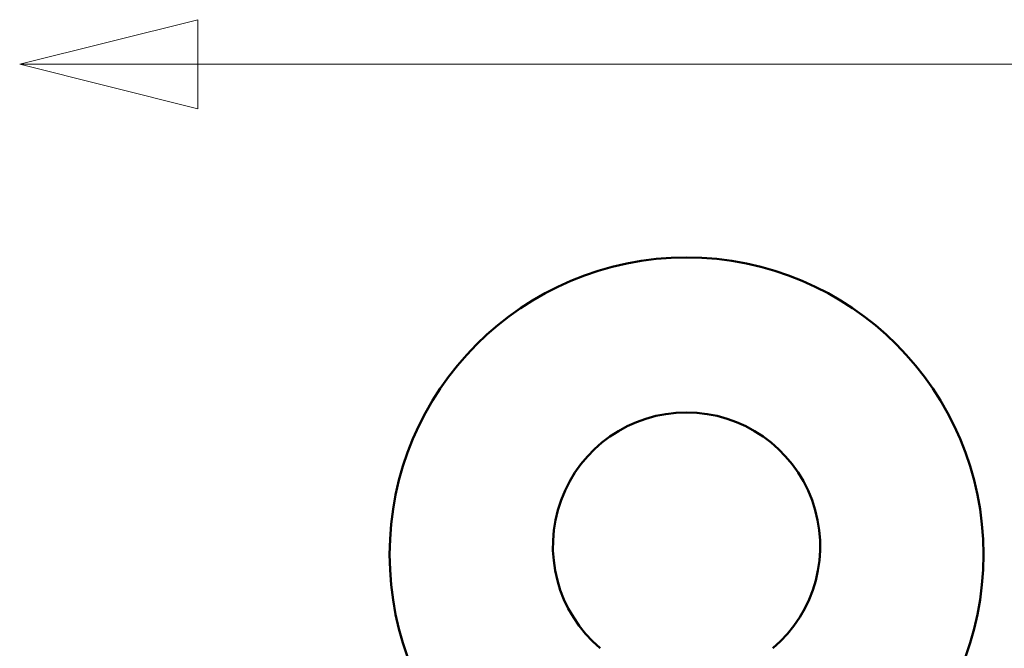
# Model space of a CAD drawing. Header units: millimetres. Extents: x 61 to 1929, y 482 to 2664.
# Tile 41 of 219: x 218 to 384, y 736 to 841. Entities that reach past the tile are written whole.
import ezdxf

# ---------------------------------------------------------------- set-up
doc = ezdxf.new("R2010")
doc.units = ezdxf.units.MM
doc.header["$LTSCALE"] = 10
doc.layers.add('Widoczne (ISO)', color=7, linetype='Continuous', lineweight=50)
doc.layers.add('Wymiar (ISO)', color=7, linetype='Continuous', lineweight=25)

msp = doc.modelspace()

# ---------------------------------------------------------------- linework, layer by layer
at = {"layer": 'Widoczne (ISO)'}
msp.add_circle((330.77, 751.35), 50, dxfattribs=at)
msp.add_arc((330.77, 752.77), 22.5, 310.215, 229.785, dxfattribs=at)
at = {"layer": 'Wymiar (ISO)', "lineweight": 18}
for p, q in [((248.47, 841.34), (218.47, 833.84)), ((248.47, 826.34), (248.47, 841.34)), ((248.47, 833.84), (218.47, 833.84)), ((218.47, 833.84), (248.47, 826.34)), ((1327.47, 833.84), (248.47, 833.84))]:
    msp.add_line(p, q, dxfattribs=at)
at = {"layer": 'Wymiar (ISO)', "lineweight": 18, "flags": 128}
msp.add_lwpolyline([(248.47, 841.34), (218.47, 833.84), (248.47, 826.34), (248.47, 841.34)], dxfattribs=at)
at = {"layer": 'Wymiar (ISO)'}
msp.add_solid([(248.47, 841.34), (218.47, 833.84), (248.47, 826.34), (248.47, 841.34)], dxfattribs=at)

doc.saveas('drawing.dxf')
